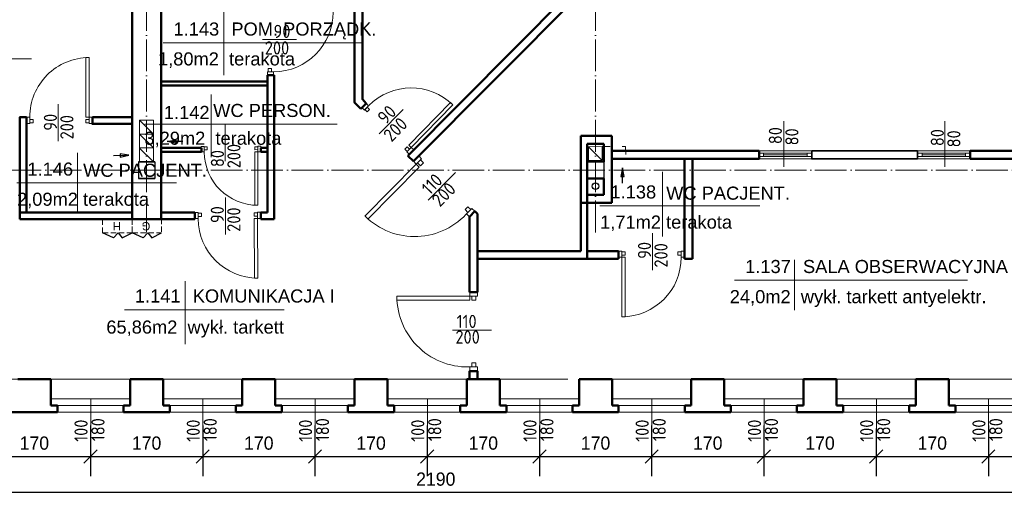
# Model space of a CAD drawing. Header units: millimetres. Extents: x -642 to 14033, y 1994 to 13520.
# Tile 37 of 72: x 8101 to 9592, y 5690 to 6435. Entities that reach past the tile are written whole.
import ezdxf

# ---------------------------------------------------------------- set-up
doc = ezdxf.new("R2010")
doc.units = ezdxf.units.MM
for name, pattern in [('ACAD_ISO03W100', [30, 12, -18]), ('ACAD_ISO04W100', [30.5, 24, -3, 0.5, -3]), ('KRESKOWA_X2', [12, 8, -4])]:
    doc.linetypes.add(name, pattern=pattern)
for name, color, linetype, lineweight in [('drzwi', 140, 'Continuous', 13), ('KOMINY', 43, 'Continuous', 15), ('opisy drzwi', 40, 'Continuous', 13), ('opisy pom', 3, 'Continuous', 18), ('opisy pom.50', 3, 'Continuous', 20), ('sciany', 4, 'Continuous', 35), ('symetria', 7, 'ACAD_ISO04W100', 9), ('słupy', 2, 'Continuous', 30), ('wymiary', 1, 'Continuous', 13), ('ściana', 4, 'Continuous', 50)]:
    doc.layers.add(name, color=color, linetype=linetype, lineweight=lineweight)
doc.layers.add('kanalizacja', color=210, linetype='Continuous')
doc.styles.add('ISO', font='isocp.shx')
doc.styles.add('SYSTEM', font='TXT')
doc.dimstyles.new('Jacek2', dxfattribs={"dimscale": 2, "dimtxt": 10, "dimasz": 10, "dimexe": 15, "dimexo": 15, "dimgap": 5, "dimtad": 1, "dimdec": 0, "dimzin": 0, "dimdsep": 46, "dimtxsty": 'Standard', "dimblk": 'OBLIQUE', "dimcen": 0, "dimdle": 5, "dimadec": 1, "dimazin": 0, "dimtfac": 1, "dimtdec": 0, "dimtofl": 0, "dimtmove": 0, "dimatfit": 3, "dimfxl": 1, "dimtolj": 1, "dimtzin": 0, "dimarcsym": 0})

# ---------------------------------------------------------------- blocks, each defined once
blk = doc.blocks.new('_OBLIQUE')
at = {"color": 0, "linetype": 'ByBlock'}
blk.add_line((-0.5, -0.5), (0.5, 0.5), dxfattribs=at)
blk = doc.blocks.new('*D612')
at = {"layer": 'Defpoints', "color": 0, "transparency": 16777216}
for p in [(8038.1, 5851.4), (8208.1, 5851.4), (8208.1, 5774.4)]:
    blk.add_point(p, dxfattribs=at)
at = {"layer": 'wymiary', "color": 0, "lineweight": -2, "transparency": 16777216}
for p, q in [((8038.1, 5821.4), (8038.1, 5744.4)), ((8208.1, 5821.4), (8208.1, 5744.4)), ((8028.1, 5774.4), (8218.1, 5774.4))]:
    blk.add_line(p, q, dxfattribs=at)
at = {"layer": 'wymiary', "color": 0, "lineweight": -2, "transparency": 16777216, "xscale": 20, "yscale": 20, "zscale": 20, "rotation": 180.0000000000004}
blk.add_blockref('_OBLIQUE', (8038.1, 5774.4), dxfattribs=at)
at = {"layer": 'wymiary', "color": 0, "lineweight": -2, "transparency": 16777216, "xscale": 20, "yscale": 20, "zscale": 20}
blk.add_blockref('_OBLIQUE', (8208.1, 5774.4), dxfattribs=at)
at = {"layer": 'wymiary', "color": 0, "transparency": 16777216, "insert": (8123.1, 5794.4), "char_height": 20, "attachment_point": 5}
blk.add_mtext('\\A1;170', dxfattribs=at)
blk = doc.blocks.new('*D613')
at = {"layer": 'Defpoints', "color": 0, "transparency": 16777216}
for p in [(8208.1, 5851.4), (8378.1, 5851.4), (8378.1, 5774.4)]:
    blk.add_point(p, dxfattribs=at)
at = {"layer": 'wymiary', "color": 0, "lineweight": -2, "transparency": 16777216}
for p, q in [((8208.1, 5821.4), (8208.1, 5744.4)), ((8378.1, 5821.4), (8378.1, 5744.4)), ((8198.1, 5774.4), (8388.1, 5774.4))]:
    blk.add_line(p, q, dxfattribs=at)
at = {"layer": 'wymiary', "color": 0, "lineweight": -2, "transparency": 16777216, "xscale": 20, "yscale": 20, "zscale": 20, "rotation": 180.0000000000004}
blk.add_blockref('_OBLIQUE', (8208.1, 5774.4), dxfattribs=at)
at = {"layer": 'wymiary', "color": 0, "lineweight": -2, "transparency": 16777216, "xscale": 20, "yscale": 20, "zscale": 20}
blk.add_blockref('_OBLIQUE', (8378.1, 5774.4), dxfattribs=at)
at = {"layer": 'wymiary', "color": 0, "transparency": 16777216, "insert": (8293.1, 5794.4), "char_height": 20, "attachment_point": 5}
blk.add_mtext('\\A1;170', dxfattribs=at)
blk = doc.blocks.new('*D614')
at = {"layer": 'Defpoints', "color": 0, "transparency": 16777216}
for p in [(8378.1, 5851.4), (8548.1, 5851.4), (8548.1, 5774.4)]:
    blk.add_point(p, dxfattribs=at)
at = {"layer": 'wymiary', "color": 0, "lineweight": -2, "transparency": 16777216}
for p, q in [((8378.1, 5821.4), (8378.1, 5744.4)), ((8548.1, 5821.4), (8548.1, 5744.4)), ((8368.1, 5774.4), (8558.1, 5774.4))]:
    blk.add_line(p, q, dxfattribs=at)
at = {"layer": 'wymiary', "color": 0, "lineweight": -2, "transparency": 16777216, "xscale": 20, "yscale": 20, "zscale": 20, "rotation": 180.0000000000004}
blk.add_blockref('_OBLIQUE', (8378.1, 5774.4), dxfattribs=at)
at = {"layer": 'wymiary', "color": 0, "lineweight": -2, "transparency": 16777216, "xscale": 20, "yscale": 20, "zscale": 20}
blk.add_blockref('_OBLIQUE', (8548.1, 5774.4), dxfattribs=at)
at = {"layer": 'wymiary', "color": 0, "transparency": 16777216, "insert": (8463.1, 5794.4), "char_height": 20, "attachment_point": 5}
blk.add_mtext('\\A1;170', dxfattribs=at)
blk = doc.blocks.new('*D615')
at = {"layer": 'Defpoints', "color": 0, "transparency": 16777216}
for p in [(8548.1, 5851.4), (8718.1, 5851.4), (8718.1, 5774.4)]:
    blk.add_point(p, dxfattribs=at)
at = {"layer": 'wymiary', "color": 0, "lineweight": -2, "transparency": 16777216}
for p, q in [((8548.1, 5821.4), (8548.1, 5744.4)), ((8718.1, 5821.4), (8718.1, 5744.4)), ((8538.1, 5774.4), (8728.1, 5774.4))]:
    blk.add_line(p, q, dxfattribs=at)
at = {"layer": 'wymiary', "color": 0, "lineweight": -2, "transparency": 16777216, "xscale": 20, "yscale": 20, "zscale": 20, "rotation": 180.0000000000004}
blk.add_blockref('_OBLIQUE', (8548.1, 5774.4), dxfattribs=at)
at = {"layer": 'wymiary', "color": 0, "lineweight": -2, "transparency": 16777216, "xscale": 20, "yscale": 20, "zscale": 20}
blk.add_blockref('_OBLIQUE', (8718.1, 5774.4), dxfattribs=at)
at = {"layer": 'wymiary', "color": 0, "transparency": 16777216, "insert": (8633.1, 5794.4), "char_height": 20, "attachment_point": 5}
blk.add_mtext('\\A1;170', dxfattribs=at)
blk = doc.blocks.new('*D616')
at = {"layer": 'Defpoints', "color": 0, "transparency": 16777216}
for p in [(8718.1, 5851.4), (8888.1, 5851.4), (8888.1, 5774.4)]:
    blk.add_point(p, dxfattribs=at)
at = {"layer": 'wymiary', "color": 0, "lineweight": -2, "transparency": 16777216}
for p, q in [((8718.1, 5821.4), (8718.1, 5744.4)), ((8888.1, 5821.4), (8888.1, 5744.4)), ((8708.1, 5774.4), (8898.1, 5774.4))]:
    blk.add_line(p, q, dxfattribs=at)
at = {"layer": 'wymiary', "color": 0, "lineweight": -2, "transparency": 16777216, "xscale": 20, "yscale": 20, "zscale": 20, "rotation": 180.0000000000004}
blk.add_blockref('_OBLIQUE', (8718.1, 5774.4), dxfattribs=at)
at = {"layer": 'wymiary', "color": 0, "lineweight": -2, "transparency": 16777216, "xscale": 20, "yscale": 20, "zscale": 20}
blk.add_blockref('_OBLIQUE', (8888.1, 5774.4), dxfattribs=at)
at = {"layer": 'wymiary', "color": 0, "transparency": 16777216, "insert": (8803.1, 5794.4), "char_height": 20, "attachment_point": 5}
blk.add_mtext('\\A1;170', dxfattribs=at)
blk = doc.blocks.new('*D617')
at = {"layer": 'Defpoints', "color": 0, "transparency": 16777216}
for p in [(8888.1, 5851.4), (9058.1, 5851.4), (9058.1, 5774.4)]:
    blk.add_point(p, dxfattribs=at)
at = {"layer": 'wymiary', "color": 0, "lineweight": -2, "transparency": 16777216}
for p, q in [((8888.1, 5821.4), (8888.1, 5744.4)), ((9058.1, 5821.4), (9058.1, 5744.4)), ((8878.1, 5774.4), (9068.1, 5774.4))]:
    blk.add_line(p, q, dxfattribs=at)
at = {"layer": 'wymiary', "color": 0, "lineweight": -2, "transparency": 16777216, "xscale": 20, "yscale": 20, "zscale": 20, "rotation": 180.0000000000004}
blk.add_blockref('_OBLIQUE', (8888.1, 5774.4), dxfattribs=at)
at = {"layer": 'wymiary', "color": 0, "lineweight": -2, "transparency": 16777216, "xscale": 20, "yscale": 20, "zscale": 20}
blk.add_blockref('_OBLIQUE', (9058.1, 5774.4), dxfattribs=at)
at = {"layer": 'wymiary', "color": 0, "transparency": 16777216, "insert": (8973.1, 5794.4), "char_height": 20, "attachment_point": 5}
blk.add_mtext('\\A1;170', dxfattribs=at)
blk = doc.blocks.new('*D618')
at = {"layer": 'Defpoints', "color": 0, "transparency": 16777216}
for p in [(9058.1, 5851.4), (9228.1, 5851.4), (9228.1, 5774.4)]:
    blk.add_point(p, dxfattribs=at)
at = {"layer": 'wymiary', "color": 0, "lineweight": -2, "transparency": 16777216}
for p, q in [((9058.1, 5821.4), (9058.1, 5744.4)), ((9228.1, 5821.4), (9228.1, 5744.4)), ((9048.1, 5774.4), (9238.1, 5774.4))]:
    blk.add_line(p, q, dxfattribs=at)
at = {"layer": 'wymiary', "color": 0, "lineweight": -2, "transparency": 16777216, "xscale": 20, "yscale": 20, "zscale": 20, "rotation": 180.0000000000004}
blk.add_blockref('_OBLIQUE', (9058.1, 5774.4), dxfattribs=at)
at = {"layer": 'wymiary', "color": 0, "lineweight": -2, "transparency": 16777216, "xscale": 20, "yscale": 20, "zscale": 20}
blk.add_blockref('_OBLIQUE', (9228.1, 5774.4), dxfattribs=at)
at = {"layer": 'wymiary', "color": 0, "transparency": 16777216, "insert": (9143.1, 5794.4), "char_height": 20, "attachment_point": 5}
blk.add_mtext('\\A1;170', dxfattribs=at)
blk = doc.blocks.new('*D619')
at = {"layer": 'Defpoints', "color": 0, "transparency": 16777216}
for p in [(9228.1, 5851.4), (9398.1, 5846.4), (9398.1, 5774.4)]:
    blk.add_point(p, dxfattribs=at)
at = {"layer": 'wymiary', "color": 0, "lineweight": -2, "transparency": 16777216}
for p, q in [((9228.1, 5821.4), (9228.1, 5744.4)), ((9398.1, 5816.4), (9398.1, 5744.4)), ((9218.1, 5774.4), (9408.1, 5774.4))]:
    blk.add_line(p, q, dxfattribs=at)
at = {"layer": 'wymiary', "color": 0, "lineweight": -2, "transparency": 16777216, "xscale": 20, "yscale": 20, "zscale": 20, "rotation": 180.0000000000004}
blk.add_blockref('_OBLIQUE', (9228.1, 5774.4), dxfattribs=at)
at = {"layer": 'wymiary', "color": 0, "lineweight": -2, "transparency": 16777216, "xscale": 20, "yscale": 20, "zscale": 20}
blk.add_blockref('_OBLIQUE', (9398.1, 5774.4), dxfattribs=at)
at = {"layer": 'wymiary', "color": 0, "transparency": 16777216, "insert": (9313.1, 5794.4), "char_height": 20, "attachment_point": 5}
blk.add_mtext('\\A1;170', dxfattribs=at)
blk = doc.blocks.new('*D620')
at = {"layer": 'Defpoints', "color": 0, "transparency": 16777216}
for p in [(9398.1, 5846.4), (9568.1, 5851.4), (9568.1, 5774.4)]:
    blk.add_point(p, dxfattribs=at)
at = {"layer": 'wymiary', "color": 0, "lineweight": -2, "transparency": 16777216}
for p, q in [((9398.1, 5816.4), (9398.1, 5744.4)), ((9568.1, 5821.4), (9568.1, 5744.4)), ((9388.1, 5774.4), (9578.1, 5774.4))]:
    blk.add_line(p, q, dxfattribs=at)
at = {"layer": 'wymiary', "color": 0, "lineweight": -2, "transparency": 16777216, "xscale": 20, "yscale": 20, "zscale": 20, "rotation": 180.0000000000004}
blk.add_blockref('_OBLIQUE', (9398.1, 5774.4), dxfattribs=at)
at = {"layer": 'wymiary', "color": 0, "lineweight": -2, "transparency": 16777216, "xscale": 20, "yscale": 20, "zscale": 20}
blk.add_blockref('_OBLIQUE', (9568.1, 5774.4), dxfattribs=at)
at = {"layer": 'wymiary', "color": 0, "transparency": 16777216, "insert": (9483.1, 5794.4), "char_height": 20, "attachment_point": 5}
blk.add_mtext('\\A1;170', dxfattribs=at)
blk = doc.blocks.new('*D621')
at = {"layer": 'Defpoints', "color": 0, "transparency": 16777216}
for p in [(9568.1, 5851.4), (9738.1, 5851.4), (9738.1, 5774.4)]:
    blk.add_point(p, dxfattribs=at)
at = {"layer": 'wymiary', "color": 0, "lineweight": -2, "transparency": 16777216}
for p, q in [((9568.1, 5821.4), (9568.1, 5744.4)), ((9738.1, 5821.4), (9738.1, 5744.4)), ((9558.1, 5774.4), (9748.1, 5774.4))]:
    blk.add_line(p, q, dxfattribs=at)
at = {"layer": 'wymiary', "color": 0, "lineweight": -2, "transparency": 16777216, "xscale": 20, "yscale": 20, "zscale": 20, "rotation": 180.0000000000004}
blk.add_blockref('_OBLIQUE', (9568.1, 5774.4), dxfattribs=at)
at = {"layer": 'wymiary', "color": 0, "lineweight": -2, "transparency": 16777216, "xscale": 20, "yscale": 20, "zscale": 20}
blk.add_blockref('_OBLIQUE', (9738.1, 5774.4), dxfattribs=at)
at = {"layer": 'wymiary', "color": 0, "transparency": 16777216, "insert": (9653.1, 5794.4), "char_height": 20, "attachment_point": 5}
blk.add_mtext('\\A1;170', dxfattribs=at)
blk = doc.blocks.new('*D624')
at = {"layer": 'Defpoints', "color": 0, "transparency": 16777216}
for p in [(7635.9, 5841.4), (9826.2, 5841.4), (7635.9, 5719.9)]:
    blk.add_point(p, dxfattribs=at)
at = {"layer": 'wymiary', "color": 0, "lineweight": -2, "transparency": 16777216}
for p, q in [((7635.9, 5811.4), (7635.9, 5689.9)), ((9826.2, 5811.4), (9826.2, 5689.9)), ((9836.2, 5719.9), (7625.9, 5719.9))]:
    blk.add_line(p, q, dxfattribs=at)
at = {"layer": 'wymiary', "color": 0, "lineweight": -2, "transparency": 16777216, "xscale": 20, "yscale": 20, "zscale": 20}
for p, rotation in [((7635.9, 5719.9), 180.0006059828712), ((9826.2, 5719.9), 0.0006059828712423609)]:
    blk.add_blockref('_OBLIQUE', p, dxfattribs=dict(at, rotation=rotation))
at = {"layer": 'wymiary', "color": 0, "transparency": 16777216, "insert": (8731.1, 5739.9), "char_height": 20, "attachment_point": 5, "rotation": 0.0006}
blk.add_mtext('\\A1;2190', dxfattribs=at)

msp = doc.modelspace()

# ---------------------------------------------------------------- linework, layer by layer
for points in [[(8250.3, 6112.5), (8243.1, 6105), (8226.3, 6112.5)], [(8250.3, 6112.5), (8256.1, 6105), (8271.1, 6112.5)], [(8295.1, 6112.5), (8287.9, 6105), (8271.1, 6112.5)], [(8295.1, 6112.5), (8300.9, 6105), (8315.9, 6112.5)]]:
    msp.add_lwpolyline(points)
at = {"layer": 'drzwi'}
for points in [[(8206.1, 6287.8, 0), (8201.1, 6287.8, 0), (8201.1, 6377.8, 0), (8206.1, 6377.8, 0), (8206.1, 6287.8, 0)], [(8476.1, 6356.4, 0), (8476.1, 6351.4, 0), (8485.3, 6351.4, 0), (8485.3, 6356.4, 0), (8476.1, 6356.4, 0)], [(8477.1, 6356.4, 0), (8477.1, 6361.4, 0), (8482.1, 6361.4, 0), (8482.1, 6356.4, 0), (8477.1, 6356.4, 0)], [(8623, 6298.3, 0), (8619.4, 6301.8, 0), (8625.9, 6308.4, 0), (8629.4, 6304.9, 0), (8623, 6298.3, 0)], [(8693.8, 6242, 0), (8690.2, 6245.5, 0), (8753.4, 6309.6, 0), (8757, 6306.1, 0), (8693.8, 6242, 0)], [(8623.7, 6299, 0), (8627.3, 6295.5, 0), (8630.8, 6299.1, 0), (8627.2, 6302.6, 0), (8623.7, 6299, 0)], [(8116.1, 6278.3, 0), (8111.1, 6278.3, 0), (8111.1, 6287.4, 0), (8116.1, 6287.4, 0), (8116.1, 6278.3, 0)], [(8116.1, 6279.3, 0), (8121.1, 6279.3, 0), (8121.1, 6284.3, 0), (8116.1, 6284.3, 0), (8116.1, 6279.3, 0)], [(8206.1, 6279.3, 0), (8201.1, 6279.3, 0), (8201.1, 6284.3, 0), (8206.1, 6284.3, 0), (8206.1, 6279.3, 0)], [(8206.1, 6278.3, 0), (8211.1, 6278.3, 0), (8211.1, 6287.8, 0), (8206.1, 6287.8, 0), (8206.1, 6278.3, 0)], [(8380.4, 6243.5, 0), (8375.9, 6243.5, 0), (8376, 6235.2, 0), (8380.5, 6235.2, 0), (8380.4, 6243.5, 0)], [(8380.4, 6242.6, 0), (8384.9, 6242.6, 0), (8385, 6238.1, 0), (8380.5, 6238.1, 0), (8380.4, 6242.6, 0)], [(8461.4, 6243, 0), (8456.9, 6242.9, 0), (8456.9, 6238.4, 0), (8461.4, 6238.5, 0), (8461.4, 6243, 0)], [(8461.4, 6235.3, 0), (8456.9, 6235.2, 0), (8457.3, 6154.3, 0), (8461.8, 6154.3, 0), (8461.4, 6235.3, 0)], [(8461.4, 6243.8, 0), (8465.9, 6243.8, 0), (8465.9, 6235.3, 0), (8461.4, 6235.3, 0), (8461.4, 6243.8, 0)], [(8687.8, 6235.9, 0), (8684.2, 6239.4, 0), (8687.7, 6242.9, 0), (8691.3, 6239.4, 0), (8687.8, 6235.9, 0)], [(8687.1, 6235.2, 0), (8690.7, 6231.7, 0), (8697.4, 6238.5, 0), (8693.8, 6242, 0), (8687.1, 6235.2, 0)], [(8701.6, 6216.6, 0), (8697.2, 6221, 0), (8705.2, 6229.2, 0), (8709.7, 6224.8, 0), (8701.6, 6216.6, 0)], [(8707.9, 6223, 0), (8712.3, 6218.6, 0), (8708, 6214.2, 0), (8703.5, 6218.6, 0), (8707.9, 6223, 0)], [(8623.9, 6137.9, 0), (8701.6, 6216.6, 0)], [(8701.6, 6216.6, 0), (8706, 6212.2, 0), (8628.4, 6133.5, 0)], [(8784.2, 6147.8, 0), (8779.7, 6152.2, 0), (8775.4, 6147.7, 0), (8779.8, 6143.4, 0), (8784.2, 6147.8, 0)], [(8777.9, 6141.4, 0), (8782.3, 6137, 0), (8790.4, 6145.2, 0), (8785.9, 6149.6, 0), (8777.9, 6141.4, 0)], [(8371.1, 6143.5, 0), (8366.1, 6143.4, 0), (8366.2, 6134.3, 0), (8371.2, 6134.3, 0), (8371.1, 6143.5, 0)], [(8371.1, 6142.5, 0), (8376.1, 6142.5, 0), (8376.2, 6137.5, 0), (8371.2, 6137.5, 0), (8371.1, 6142.5, 0)], [(8461.1, 6142.9, 0), (8456.1, 6142.8, 0), (8456.2, 6137.8, 0), (8461.2, 6137.9, 0), (8461.1, 6142.9, 0)], [(8461.2, 6134.3, 0), (8456.2, 6134.3, 0), (8456.6, 6044.3, 0), (8461.6, 6044.3, 0), (8461.2, 6134.3, 0)], [(8461.1, 6143.8, 0), (8466.1, 6143.8, 0), (8466.2, 6134.3, 0), (8461.2, 6134.3, 0), (8461.1, 6143.8, 0)], [(9012.8, 6085.1, 0), (9007.8, 6085.1, 0), (9007.8, 6075.6, 0), (9012.8, 6075.6, 0), (9012.8, 6085.1, 0)], [(9102.8, 6085.1, 0), (9107.8, 6085.1, 0), (9107.8, 6076, 0), (9102.8, 6076, 0), (9102.8, 6085.1, 0)], [(9012.8, 6084.1, 0), (9017.8, 6084.1, 0), (9017.8, 6079.1, 0), (9012.8, 6079.1, 0), (9012.8, 6084.1, 0)], [(9012.8, 6075.6, 0), (9017.8, 6075.6, 0), (9017.8, 5985.6, 0), (9012.8, 5985.6, 0), (9012.8, 6075.6, 0)], [(9102.8, 6084.1, 0), (9097.8, 6084.1, 0), (9097.8, 6079.1, 0), (9102.8, 6079.1, 0), (9102.8, 6084.1, 0)], [(8782.8, 6016.8, 0), (8782.8, 6010.6, 0), (8672.2, 6010.6, 0)], [(8672.2, 6016.8, 0), (8782.8, 6016.8, 0)], [(8782.8, 6016.8, 0), (8782.8, 6023, 0), (8794.3, 6023, 0), (8794.3, 6016.8, 0), (8782.8, 6016.8, 0)], [(8791.8, 6016.8, 0), (8791.8, 6010.6, 0), (8785.5, 6010.6, 0), (8785.5, 6016.8, 0), (8791.8, 6016.8, 0)], [(8782.8, 5909.7, 0), (8782.8, 5903.4, 0), (8794.3, 5903.4, 0), (8794.3, 5909.7, 0), (8782.8, 5909.7, 0)], [(8791.8, 5909.7, 0), (8791.8, 5915.9, 0), (8785.5, 5915.9, 0), (8785.5, 5909.7, 0), (8791.8, 5909.7, 0)]]:
    msp.add_polyline3d(points, dxfattribs=at)
for centre, radius, start, end in [((8485.6, 6446.4), 90, 270.0005, 0.0005), ((8206.1, 6287.8), 90, 89.9995, 179.9995), ((8693.8, 6242), 90, 45.4098, 135.4098), ((8461.4, 6235.3), 81, 180.256, 270.256), ((8699.2, 6214.1), 107.1, 225.4028, 319.4066), ((8461.2, 6134.3), 90, 180.256, 270.256), ((9012.8, 6075.6), 90, 269.9995, 359.9995), ((8779.3, 6016.8), 107.1, 180.0002, 274.0041)]:
    msp.add_arc(centre, radius, start, end, dxfattribs=at)
at = {"layer": 'kanalizacja'}
msp.add_circle((8973.1, 6183.3), 5, dxfattribs=at)
at = {"layer": 'KOMINY', "lineweight": 18}
for p, q in [((8282.5, 6282.9), (8303.6, 6262)), ((8282.5, 6261.9), (8303.6, 6241)), ((8282.6, 6240.9), (8303.6, 6220)), ((8962.3, 6243), (8983.3, 6222.1))]:
    msp.add_line(p, q, dxfattribs=at)
for points in [[(8282.5, 6283), (8303.5, 6283), (8303.6, 6262), (8282.6, 6262)], [(8282.5, 6262), (8303.5, 6262), (8303.6, 6241), (8282.6, 6241)], [(8282.6, 6240.9), (8303.6, 6241), (8303.6, 6220), (8282.6, 6219.9)], [(8962.3, 6243), (8983.3, 6243.1), (8983.3, 6222.1), (8962.3, 6222)]]:
    msp.add_lwpolyline(points, close=True, dxfattribs=at)
at = {"layer": 'KOMINY', "lineweight": 30}
for points in [[(8347.8, 6250.8), (8324.5, 6250.8), (8337.6, 6253.4), (8337.6, 6248.3), (8324.5, 6250.8)], [(8243.1, 6229.8), (8266.3, 6229.9), (8253.2, 6232.4), (8253.2, 6227.3), (8266.3, 6229.9)], [(9013.9, 6187.6), (9013.9, 6210.8), (9011.3, 6197.7), (9016.5, 6197.7), (9013.9, 6210.8)]]:
    msp.add_lwpolyline(points, dxfattribs=at)
at = {"layer": 'KOMINY', "linetype": 'ACAD_ISO03W100', "lineweight": 18}
msp.add_lwpolyline([(8983.3, 6243.1), (9018.7, 6243.1), (9018.8, 6223)], dxfattribs=at)
at = {"layer": 'opisy drzwi'}
for p, q in [((8468.6, 6405.2), (8520.2, 6405.2)), ((8159.4, 6307.4), (8159.4, 6251.4)), ((8645.3, 6262.3), (8681.6, 6299)), ((9258.3, 6281.8), (9258.3, 6212.6)), ((9502.2, 6281.8), (9502.2, 6212.6)), ((8412.3, 6220.9), (8412.3, 6276.9)), ((8761, 6203.8), (8719.7, 6161.9)), ((8412.6, 6110.1), (8412.6, 6166.1)), ((9059.5, 6056), (9059.5, 6112)), ((8815.4, 5965.5), (8756.5, 5965.5)), ((8930.9, 5891.4), (7622.2, 5891.4)), ((9823.1, 5891.4), (8980.9, 5891.4)), ((8148.9, 5861.4), (8268.1, 5861.4)), ((8208.5, 5795.9), (8208.5, 5861.4)), ((8318.9, 5861.4), (8438.1, 5861.4)), ((8378.5, 5795.9), (8378.5, 5861.4)), ((8488.9, 5861.4), (8608.1, 5861.4)), ((8548.5, 5795.9), (8548.5, 5861.4)), ((8658.9, 5861.4), (8778.1, 5861.4)), ((8718.5, 5795.9), (8718.5, 5861.4)), ((8828.9, 5861.4), (8948.1, 5861.4)), ((8888.5, 5795.9), (8888.5, 5861.4)), ((8998.9, 5861.4), (9118.1, 5861.4)), ((9058.5, 5795.9), (9058.5, 5861.4)), ((9168.9, 5861.4), (9288.1, 5861.4)), ((9228.5, 5795.9), (9228.5, 5861.4)), ((9338.9, 5861.4), (9458.1, 5861.4)), ((9398.5, 5795.9), (9398.5, 5861.4)), ((9508.9, 5861.4), (9628.1, 5861.4)), ((9568.5, 5795.9), (9568.5, 5861.4)), ((8158.1, 5851.4), (8258.1, 5851.4)), ((8328.1, 5851.4), (8428.1, 5851.4)), ((8498.1, 5851.4), (8598.1, 5851.4)), ((8668.1, 5851.4), (8768.1, 5851.4)), ((8838.1, 5851.4), (8938.1, 5851.4)), ((9008.1, 5851.4), (9108.1, 5851.4)), ((9178.1, 5851.4), (9278.1, 5851.4)), ((9348.1, 5851.4), (9448.1, 5851.4)), ((9518.1, 5851.4), (9618.1, 5851.4)), ((9788, 5841.4), (7634.6, 5841.4))]:
    msp.add_line(p, q, dxfattribs=at)
at = {"layer": 'opisy drzwi', "ltscale": 0.5}
for p, q in [((9220.7, 6236.7), (9300.7, 6236.8)), ((9460.7, 6236.7), (9540.7, 6236.8)), ((9220.7, 6233), (9300.7, 6233)), ((9220.7, 6228), (9300.7, 6228)), ((9300.7, 6224.7), (9220.7, 6224.7)), ((9227.7, 6230.5), (9293.7, 6230.5)), ((9460.7, 6233), (9540.7, 6233)), ((9460.7, 6228), (9540.7, 6228)), ((9540.7, 6224.7), (9460.7, 6224.7)), ((9467.7, 6230.5), (9533.7, 6230.5))]:
    msp.add_line(p, q, dxfattribs=at)
for points in [[(9227.7, 6233), (9227.7, 6228), (9220.7, 6228), (9220.7, 6233)], [(9300.7, 6233), (9300.7, 6228), (9293.7, 6228), (9293.7, 6233)], [(9467.7, 6233), (9467.7, 6228), (9460.7, 6228), (9460.7, 6233)], [(9540.7, 6233), (9540.7, 6228), (9533.7, 6228), (9533.7, 6233)]]:
    msp.add_lwpolyline(points, close=True, dxfattribs=at)
at = {"layer": 'opisy pom'}
for p, q in [((8318, 6400.1), (8621.1, 6400.1)), ((8118.6, 6375.7), (7994.5, 6375.7)), ((8290.4, 6276.9), (8581.7, 6276.9)), ((8188.6, 6144.8), (8188.6, 6233.8)), ((8096.6, 6188.2), (8338.6, 6188.2)), ((8979.7, 6153.6), (9221.8, 6153.6)), ((9183.7, 6040.9), (9536.5, 6040.9)), ((8351.4, 6039.6), (8351.4, 5944.2)), ((8259.4, 5996.2), (8501.5, 5996.2))]:
    msp.add_line(p, q, dxfattribs=at)
at = {"layer": 'opisy pom', "linetype": 'KRESKOWA_X2'}
for points in [[(8226.3, 6112.5), (8226.3, 6134), (8271.1, 6134), (8271.1, 6112.5)], [(8271.1, 6112.5), (8271.1, 6134), (8315.9, 6134), (8315.9, 6112.5)]]:
    msp.add_lwpolyline(points, close=True, dxfattribs=at)
at = {"layer": 'opisy pom.50'}
for p, q in [((8409.9, 6460.5), (8409.9, 6351)), ((8409.9, 6351), (8409.9, 6460.5)), ((8390.8, 6227), (8390.8, 6321.7)), ((9074.6, 6106.9), (9074.6, 6205)), ((9274.3, 6072), (9274.3, 5995.8))]:
    msp.add_line(p, q, dxfattribs=at)
at = {"layer": 'sciany', "ltscale": 0.5}
msp.add_lwpolyline([(9460.7, 6236.7), (9300.7, 6236.7), (9300.7, 6224.6), (9460.7, 6224.6)], close=True, dxfattribs=at)
at = {"layer": 'symetria', "linetype": 'ACAD_ISO04W100', "ltscale": 2}
for p, q in [((8293.1, 6113.4), (8293.1, 7112.2)), ((8973.1, 6113.4), (8973.1, 7112.2)), ((9780.4, 6207.4), (6875.4, 6207.4))]:
    msp.add_line(p, q, dxfattribs=at)
at = {"layer": 'słupy'}
for p, q in [((8280.6, 6219.9), (8280.6, 6194.9)), ((8305.6, 6219.9), (8280.6, 6219.9)), ((8280.6, 6219.9), (8305.6, 6219.9)), ((8280.6, 6219.9), (8305.6, 6219.9)), ((8280.6, 6219.9), (8305.6, 6219.9)), ((8280.6, 6219.9), (8280.6, 6194.9)), ((8280.6, 6219.9), (8280.6, 6194.9)), ((8305.6, 6219.9), (8305.6, 6194.9)), ((8305.6, 6219.9), (8305.6, 6194.9)), ((8305.6, 6219.9), (8305.6, 6194.9)), ((8960.6, 6219.9), (8960.6, 6194.9)), ((8985.6, 6219.9), (8960.6, 6219.9)), ((8960.6, 6219.9), (8985.6, 6219.9)), ((8960.6, 6219.9), (8985.6, 6219.9)), ((8960.6, 6219.9), (8985.6, 6219.9)), ((8960.6, 6219.9), (8960.6, 6194.9)), ((8960.6, 6219.9), (8960.6, 6194.9)), ((8985.6, 6219.9), (8985.6, 6194.9)), ((8985.6, 6219.9), (8985.6, 6194.9)), ((8985.6, 6219.9), (8985.6, 6194.9)), ((8305.6, 6194.9), (8280.6, 6194.9)), ((8280.6, 6194.9), (8305.6, 6194.9)), ((8280.6, 6194.9), (8305.6, 6194.9)), ((8985.6, 6194.9), (8960.6, 6194.9)), ((8960.6, 6194.9), (8985.6, 6194.9)), ((8960.6, 6194.9), (8985.6, 6194.9))]:
    msp.add_line(p, q, dxfattribs=at)
at = {"layer": 'ściana'}
for p, q in [((8315.1, 6133.4), (8315.1, 6693.4)), ((8271.1, 6133.4), (8271.1, 6574.9)), ((8688.7, 6229.3), (8948.1, 6490)), ((8697.2, 6221), (8960.1, 6485)), ((8476.1, 6341.4), (8315.1, 6341.4)), ((8476.1, 6351.4), (8486.1, 6351.4)), ((8476.1, 6143.4), (8476.1, 6351.4)), ((8486.1, 6133.4), (8486.1, 6351.4)), ((8476.1, 6335.4), (8315.1, 6335.4)), ((8950.6, 6259.4), (8950.6, 6085.1)), ((8997.8, 6259.4), (8950.6, 6259.4)), ((8997.8, 6259.4), (8997.8, 6157.9)), ((8376.1, 6241.4), (8314.9, 6241.4)), ((8376, 6235.4), (8314.9, 6235.4)), ((8376.1, 6235.4), (8315.1, 6235.4)), ((8376.1, 6235.4), (8376.1, 6241.4)), ((8465.9, 6235.4), (8465.9, 6241.4)), ((8475.9, 6241.4), (8465.9, 6241.4)), ((8475.9, 6235.4), (8465.9, 6235.4)), ((8960.6, 6247.4), (8960.6, 6073.1)), ((8985.8, 6247.4), (8960.6, 6247.4)), ((8985.8, 6247.4), (8985.8, 6219.9)), ((8985.6, 6194.9), (8960.6, 6194.9)), ((8985.6, 6194.9), (8985.6, 6169.9)), ((8985.6, 6169.9), (8960.6, 6169.9)), ((8960.6, 6157.9), (8950.6, 6157.9)), ((8997.8, 6157.9), (8960.6, 6157.9)), ((8271.1, 6143.4), (8101.1, 6143.4)), ((8101.1, 6133.4), (8101.1, 6143.4)), ((8366.1, 6133.4), (8101.1, 6133.4)), ((8366.1, 6133.4), (8119.6, 6133.4)), ((8366.1, 6143.4), (8315.1, 6143.4)), ((8366.1, 6133.4), (8366.1, 6143.4)), ((8476.1, 6143.4), (8466.1, 6143.4)), ((8466.1, 6133.4), (8466.1, 6143.4)), ((8486.1, 6133.4), (8466.1, 6133.4)), ((8098.1, 5891.4), (8148.1, 5891.4)), ((8148.1, 5851.4), (8148.1, 5891.4)), ((8268.1, 5891.4), (8318.1, 5891.4)), ((8268.1, 5851.4), (8268.1, 5891.4)), ((8318.1, 5851.4), (8318.1, 5891.4)), ((8438.1, 5891.4), (8488.1, 5891.4)), ((8438.1, 5851.4), (8438.1, 5891.4)), ((8488.1, 5851.4), (8488.1, 5891.4)), ((8608.1, 5891.4), (8658.1, 5891.4)), ((8608.1, 5851.4), (8608.1, 5891.4)), ((8658.1, 5851.4), (8658.1, 5891.4)), ((8778.1, 5891.4), (8828.1, 5891.4)), ((8778.1, 5851.4), (8778.1, 5891.4)), ((8828.1, 5851.4), (8828.1, 5891.4)), ((8948.1, 5891.4), (8998.1, 5891.4)), ((8948.1, 5851.4), (8948.1, 5891.4)), ((8998.1, 5851.4), (8998.1, 5891.4)), ((9118.1, 5851.4), (9118.1, 5891.4)), ((9118.1, 5891.4), (9168.1, 5891.4)), ((9168.1, 5851.4), (9168.1, 5891.4)), ((9288.1, 5891.4), (9338.1, 5891.4)), ((9288.1, 5851.4), (9288.1, 5891.4)), ((9338.1, 5851.4), (9338.1, 5891.4)), ((9458.1, 5891.4), (9508.1, 5891.4)), ((9458.1, 5851.4), (9458.1, 5891.4)), ((9508.1, 5851.4), (9508.1, 5891.4)), ((8158.1, 5851.4), (8148.1, 5851.4)), ((8158.1, 5841.4), (8158.1, 5851.4)), ((8268.1, 5851.4), (8258.1, 5851.4)), ((8258.1, 5841.4), (8258.1, 5851.4)), ((8328.1, 5851.4), (8318.1, 5851.4)), ((8328.1, 5841.4), (8328.1, 5851.4)), ((8428.1, 5841.4), (8428.1, 5851.4)), ((8438.1, 5851.4), (8428.1, 5851.4)), ((8498.1, 5851.4), (8488.1, 5851.4)), ((8498.1, 5841.4), (8498.1, 5851.4)), ((8598.1, 5841.4), (8598.1, 5851.4)), ((8608.1, 5851.4), (8598.1, 5851.4)), ((8668.1, 5851.4), (8658.1, 5851.4)), ((8668.1, 5841.4), (8668.1, 5851.4)), ((8768.1, 5841.4), (8768.1, 5851.4)), ((8778.1, 5851.4), (8768.1, 5851.4)), ((8838.1, 5851.4), (8828.1, 5851.4)), ((8838.1, 5841.4), (8838.1, 5851.4)), ((8938.1, 5841.4), (8938.1, 5851.4)), ((8948.1, 5851.4), (8938.1, 5851.4)), ((9008.1, 5851.4), (8998.1, 5851.4)), ((9008.1, 5841.4), (9008.1, 5851.4)), ((9108.1, 5841.4), (9108.1, 5851.4)), ((9118.1, 5851.4), (9108.1, 5851.4)), ((9178.1, 5851.4), (9168.1, 5851.4)), ((9178.1, 5841.4), (9178.1, 5851.4)), ((9278.1, 5841.4), (9278.1, 5851.4)), ((9288.1, 5851.4), (9278.1, 5851.4)), ((9348.1, 5851.4), (9338.1, 5851.4)), ((9348.1, 5841.4), (9348.1, 5851.4)), ((9448.1, 5841.4), (9448.1, 5851.4)), ((9458.1, 5851.4), (9448.1, 5851.4)), ((9518.1, 5851.4), (9508.1, 5851.4)), ((9518.1, 5841.4), (9518.1, 5851.4)), ((8088.1, 5841.4), (8158.1, 5841.4)), ((8258.1, 5841.4), (8328.1, 5841.4)), ((8428.1, 5841.4), (8498.1, 5841.4)), ((8598.1, 5841.4), (8668.1, 5841.4)), ((8768.1, 5841.4), (8838.1, 5841.4)), ((8938.1, 5841.4), (9008.1, 5841.4)), ((9108.1, 5841.4), (9178.1, 5841.4)), ((9278.1, 5841.4), (9348.1, 5841.4)), ((9448.1, 5841.4), (9518.1, 5841.4))]:
    msp.add_line(p, q, dxfattribs=at)
at = {"layer": 'ściana', "ltscale": 0.5}
for p, q in [((8625.9, 6308.4), (8617.7, 6300.1)), ((8101.1, 6277.4), (8101.1, 6287.4)), ((8697.2, 6221.1), (8688.7, 6229.3)), ((9107.8, 6224.5), (9107.8, 6073.1)), ((9119.8, 6224.5), (9119.8, 6073.1)), ((8782.3, 6137), (8790.4, 6145.2)), ((8794.3, 6141.5), (8790.4, 6145.2)), ((8782.3, 6137), (8782.3, 6117)), ((8794.3, 6085.1), (8950.6, 6085.1)), ((8960.6, 6085.1), (9007.8, 6085.1)), ((9007.8, 6085.1), (9007.8, 6073.1)), ((8794.3, 6073.1), (8960.6, 6073.1)), ((8960.6, 6073.1), (9007.8, 6073.1)), ((9107.8, 6073.1), (9119.8, 6073.1))]:
    msp.add_line(p, q, dxfattribs=at)
for points in [[(8617.7, 6300.1), (8608.1, 6309.6), (8608.2, 6451.4), (8620, 6451.4), (8620, 6314.7), (8625.9, 6308.4)], [(8111.1, 6287.4), (8101.1, 6287.4), (8101.1, 6143.4), (8111.1, 6143.4)], [(8211.1, 6287.4), (8271.1, 6287.4), (8271.1, 6277.4), (8211.1, 6277.4)], [(8997.8, 6224.5), (9220.7, 6224.5), (9220.7, 6236.6), (8997.8, 6236.6)], [(9634.4, 6236.7), (9540.7, 6236.8), (9540.7, 6224.7), (9634.4, 6224.6)]]:
    msp.add_lwpolyline(points, close=True, dxfattribs=at)
for points in [[(8794.3, 6141.5), (8794.3, 6023), (8782.3, 6023), (8782.3, 6118.9), (8782.3, 6135.4)], [(8794.3, 5891.4), (8794.3, 5903.4), (8782.3, 5903.4), (8782.3, 5891.4), (8794.3, 5891.4)]]:
    msp.add_lwpolyline(points, dxfattribs=at)

# ---------------------------------------------------------------- texts
at = {"layer": 'opisy drzwi', "style": 'ISO'}
for s, rotation, p in [(' 90', 359.9998, (8474, 6407.4)), ('200', 359.9998, (8472.2, 6382.4)), ('200', 89.9998, (8182.4, 6254)), (' 90', 45.4102, (8647.1, 6267.3)), (' 90', 89.9998, (8157.4, 6255.8)), ('200', 45.4102, (8664.1, 6248.9)), ('80', 89.9998, (9255.5, 6246.8)), ('80', 89.9998, (9280.5, 6244.9)), ('80', 89.9998, (9500.8, 6243.8)), ('80', 89.9998, (9525.8, 6241.9)), ('200', 89.9998, (8435.4, 6210.3)), ('80', 89.9998, (8410.4, 6212.1)), ('110', 45.4026, (8721.8, 6168.5)), ('200', 45.4026, (8737.4, 6150.6)), (' 90', 89.9998, (8410.2, 6116)), ('200', 89.9998, (8435.2, 6114.2)), ('200', 89.9998, (9082.2, 6060.1)), (' 90', 89.9998, (9057.2, 6061.9)), ('100', 90, (8203.8, 5796.5)), ('180', 90, (8229.5, 5797.4)), ('100', 90, (8373.8, 5796.5)), ('180', 90, (8399.5, 5797.4)), ('100', 90, (8543.8, 5796.5)), ('180', 90, (8569.5, 5797.4)), ('100', 90, (8713.8, 5796.5)), ('180', 90, (8739.5, 5797.4)), ('100', 90, (8883.8, 5796.5)), ('180', 90, (8909.5, 5797.4)), ('100', 90, (9053.8, 5796.5)), ('180', 90, (9079.5, 5797.4)), ('100', 90, (9223.8, 5796.5)), ('180', 90, (9249.5, 5797.4)), ('100', 90, (9393.8, 5796.5)), ('180', 90, (9419.5, 5797.4)), ('100', 90, (9563.8, 5796.5)), ('180', 90, (9589.5, 5797.4))]:
    msp.add_text(s, height=20, rotation=rotation, dxfattribs=at).set_placement(p)
for s, p in [('110', (8762.7, 5968.6)), ('200', (8760.9, 5944.9))]:
    msp.add_text(s, height=20, dxfattribs=at).set_placement(p)
at = {"layer": 'opisy pom', "char_height": 19.8, "attachment_point": 1, "style": 'SYSTEM'}
for s, insert in [('{\\fArial|b0|i0|c238|p34;1.143}', (8333.9, 6430.9)), ('{\\fArial|b0|i0|c238|p34;POM. PORZĄDK.}', (8421.5, 6430.9)), ('{\\fArial|b0|i0|c238|p34;1,80m2  terakota}', (8310.4, 6385.7)), ('{\\fArial|b0|i0|c238|p34;1.142}', (8319.3, 6304.7)), ('{\\fArial|b0|i0|c238|p34;WC PERSON.}', (8394, 6307.7)), ('{\\fArial|b0|i0|c238|p34;3,29m2  terakota}', (8289.8, 6265.7)), ('{\\fArial|b0|i0|c238|p34;1.146}', (8112.5, 6219)), ('{\\fArial|b0|i0|c238|p34;WC PACJENT.}', (8197, 6217.2)), ('{\\fArial|b0|i0|c238|p34;2,09m2 terakota}', (8096.9, 6173.4)), ('{\\fArial|b0|i0|c238|p34;1.138}', (8995.7, 6184.4)), ('{\\fArial|b0|i0|c238|p34;WC PACJENT.}', (9080.1, 6182.6)), ('{\\fArial|b0|i0|c238|p34;1,71m2 terakota}', (8980, 6138.8)), ('{\\fArial|b0|i0|c238|p34;1.137}', (9199.7, 6071.6)), ('{\\fArial|b0|i0|c0|p34;SALA OBSERWACYJNA}', (9287.3, 6071.6)), ('{\\fArial|b0|i0|c238|p34;1.141}', (8275.4, 6027)), ('{\\fArial|b0|i0|c238|p34;KOMUNIKACJA I}', (8363, 6027)), ('{\\fArial|b0|i0|c238|p34;24,0m2  wykł. tarkett antyelektr. }', (9176.4, 6026)), ('{\\fArial|b0|i0|c238|p34;65,86m2  wykł. tarkett}', (8232.1, 5980))]:
    msp.add_mtext(s, dxfattribs=dict(at, insert=insert))
at = {"layer": 'opisy pom', "char_height": 12.5, "attachment_point": 1, "rotation": 180, "style": 'SYSTEM'}
for s, insert in [('H', (8254, 6116.4)), ('G', (8298.7, 6116.4))]:
    msp.add_mtext(s, dxfattribs=dict(at, insert=insert))

# ---------------------------------------------------------------- dimensions: what is measured, and where the dimension line sits
at = {"layer": 'wymiary'}
for base, p1, p2, picture, middle in [((8208.1, 5774.4), (8038.1, 5851.4), (8208.1, 5851.4), '*D612', (8123.1, 5794.4)), ((8378.1, 5774.4), (8208.1, 5851.4), (8378.1, 5851.4), '*D613', (8293.1, 5794.4)), ((8548.1, 5774.4), (8378.1, 5851.4), (8548.1, 5851.4), '*D614', (8463.1, 5794.4)), ((8718.1, 5774.4), (8548.1, 5851.4), (8718.1, 5851.4), '*D615', (8633.1, 5794.4)), ((8888.1, 5774.4), (8718.1, 5851.4), (8888.1, 5851.4), '*D616', (8803.1, 5794.4)), ((9058.1, 5774.4), (8888.1, 5851.4), (9058.1, 5851.4), '*D617', (8973.1, 5794.4)), ((9228.1, 5774.4), (9058.1, 5851.4), (9228.1, 5851.4), '*D618', (9143.1, 5794.4)), ((9398.1, 5774.4), (9228.1, 5851.4), (9398.1, 5846.4), '*D619', (9313.1, 5794.4)), ((9568.1, 5774.4), (9398.1, 5846.4), (9568.1, 5851.4), '*D620', (9483.1, 5794.4)), ((9738.1, 5774.4), (9568.1, 5851.4), (9738.1, 5851.4), '*D621', (9653.1, 5794.4))]:
    dim = msp.add_linear_dim(base=base, p1=p1, p2=p2, angle=180, dimstyle='Jacek2', override={"dimtmove": 1}, dxfattribs=at)
    dim.commit()
    dim.dimension.update_dxf_attribs({"geometry": picture, "text_midpoint": middle})
dim = msp.add_aligned_dim(p1=(9826.2, 5841.4), p2=(7635.9, 5841.4), distance=121.6, dimstyle='Jacek2', dxfattribs=at)
dim.commit()
dim.dimension.update_dxf_attribs({"geometry": '*D624', "text_midpoint": (8731.1, 5739.9)})

doc.saveas('drawing.dxf')
